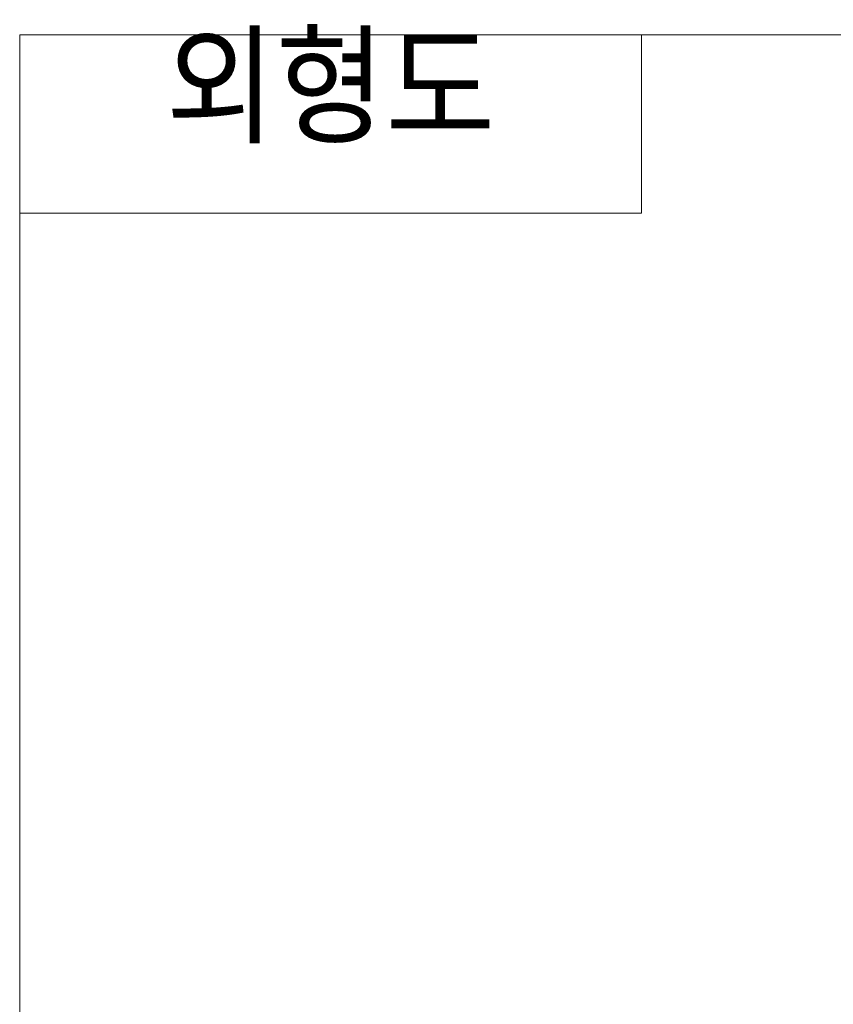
# Model space of a CAD drawing. Header units: millimetres. Extents: x 0 to 320, y 0 to 460.
# Tile 5 of 14: x 0 to 121, y 313 to 460. Entities that reach past the tile are written whole.
import ezdxf

# ---------------------------------------------------------------- set-up
doc = ezdxf.new("R2010")
doc.units = ezdxf.units.MM
doc.layers.get('0').update_dxf_attribs({"lineweight": 18})
doc.layers.add('LY_3', color=254, linetype='Continuous', lineweight=18)
doc.styles.add('MX_NOTE_STANDARD', font='isocp.shx', dxfattribs={"bigfont": 'extfont.shx'})

msp = doc.modelspace()

# ---------------------------------------------------------------- linework, layer by layer
at = {"lineweight": 0}
for p, q in [((92.83, 431.07), (92.83, 457.72)), ((0, 431.07), (92.83, 431.07))]:
    msp.add_line(p, q, dxfattribs=at)
at = {"layer": 'LY_3', "color": 150, "linetype": 'Continuous'}
for p, q in [((0, 457.72), (319.94, 457.72)), ((0, 0), (0, 457.72))]:
    msp.add_line(p, q, dxfattribs=at)

# ---------------------------------------------------------------- texts
at = {"color": 7, "linetype": 'Continuous', "insert": (46.41, 457.72), "char_height": 16.22, "width": 92.829, "attachment_point": 2, "line_spacing_factor": 0.9, "style": 'MX_NOTE_STANDARD'}
msp.add_mtext('외형도', dxfattribs=at)

doc.saveas('drawing.dxf')
